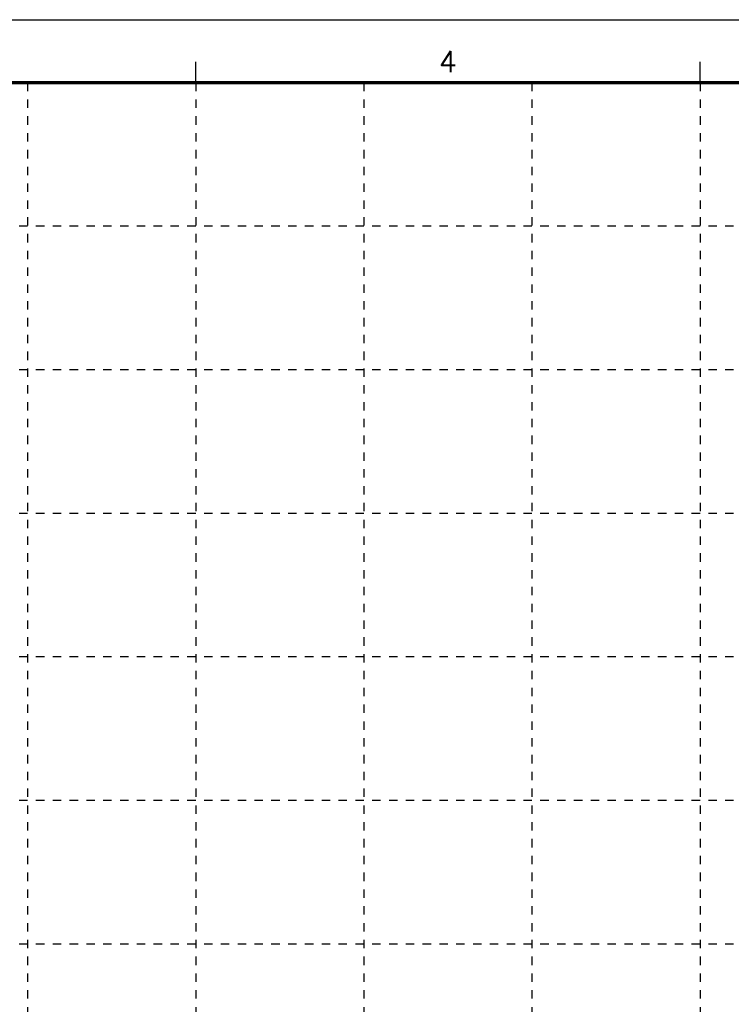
# Model space of a CAD drawing. Header units: inches. Extents: x 0 to 34.1, y 0 to 22.
# Tile 3 of 4: x 17.2 to 25.6, y 10.3 to 22. Entities that reach past the tile are written whole.
import ezdxf
from ezdxf.enums import TextEntityAlignment as Align

# ---------------------------------------------------------------- set-up
doc = ezdxf.new("R2010")
doc.units = ezdxf.units.IN
doc.header["$MEASUREMENT"] = 0
doc.linetypes.add('DEMO8', pattern=[0.09375, 0.03125, -0.0625])
doc.layers.add('G-ANNO-TTLB', color=7, linetype='Continuous')
doc.layers.add('G-ANNO-TTLB-GRID', color=8, linetype='DEMO8')
doc.layers.add('G-ANNO-TTLB-NPLT', color=2, linetype='Continuous', plot=False)
doc.styles.add('Text', font='romans.shx', dxfattribs={"width": 0.8})

# ---------------------------------------------------------------- blocks, each defined once
blk = doc.blocks.new('NFM_SHEET_BORDER')
at = {"layer": 'G-ANNO-TTLB', "color": 173}
for p, q in [((19.25, 21.25), (19.25, 21.499)), ((25.25, 21.25), (25.25, 21.499))]:
    blk.add_line(p, q, dxfattribs=at)
at = {"layer": 'G-ANNO-TTLB', "color": 6, "const_width": 0.04}
blk.add_lwpolyline([(1.25, 21.25), (33.25, 21.25), (33.25, 0.75), (1.25, 0.75)], close=True, dxfattribs=at)
at = {"layer": 'G-ANNO-TTLB-GRID'}
for p, q in [((17.25, 21.25), (17.25, 0.75)), ((19.25, 21.25), (19.25, 0.75)), ((21.25, 21.25), (21.25, 0.75)), ((23.25, 21.25), (23.25, 0.75)), ((25.25, 21.25), (25.25, 0.75)), ((31.25, 19.542), (1.25, 19.542)), ((31.25, 17.833), (1.25, 17.833)), ((31.25, 16.125), (1.25, 16.125)), ((31.25, 14.417), (1.25, 14.417)), ((31.25, 12.708), (1.25, 12.708)), ((31.25, 11), (1.25, 11))]:
    blk.add_line(p, q, dxfattribs=at)
at = {"layer": 'G-ANNO-TTLB-NPLT'}
blk.add_lwpolyline([(0, 0), (0, 22), (34, 22), (34, 0)], close=True, dxfattribs=at)
at = {"layer": 'G-ANNO-TTLB', "color": 132, "style": 'Text'}
blk.add_text('4', height=0.25, dxfattribs=at).set_placement((22.25, 21.5), align=Align.MIDDLE)

msp = doc.modelspace()

# ---------------------------------------------------------------- block references
msp.add_blockref('NFM_SHEET_BORDER', (0, 0))

doc.saveas('drawing.dxf')
